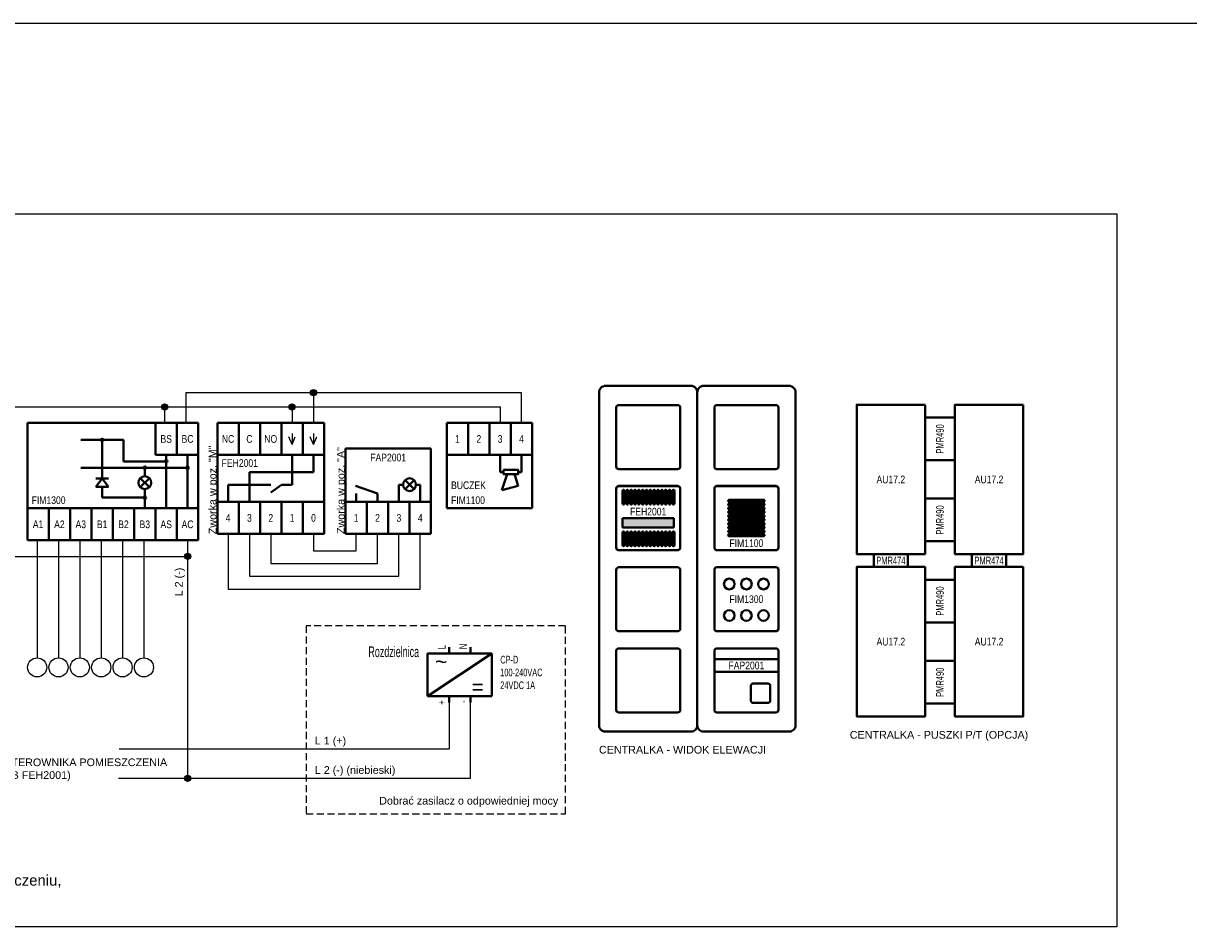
# Model space of a CAD drawing. Header units: millimetres. Extents: x 1 to 17496, y 1 to 30809.
# Tile 77 of 256: x 7252 to 8075, y 14759 to 15398. Entities that reach past the tile are written whole.
import ezdxf
from ezdxf.enums import TextEntityAlignment as Align

# ---------------------------------------------------------------- set-up
doc = ezdxf.new("R2010")
doc.units = ezdxf.units.MM
doc.linetypes.add('DASHED2', pattern=[0.375, 0.25, -0.125])
for name, color, linetype, lineweight in [('0_Przyz_centrale pielegniarskie', 1, 'Continuous', 40), ('2DE_TXTFUN', 41, 'Continuous', 18), ('2DE_TXTLNK', 171, 'Continuous', 18), ('2DE_TXTOTH', 41, 'Continuous', 18), ('2DE_TXTPFN', 151, 'Continuous', 18)]:
    doc.layers.add(name, color=color, linetype=linetype, lineweight=lineweight)
for name, color, linetype in [('2DE_TXTMARK', 41, 'Continuous'), ('2DE_TXTNUM', 11, 'Continuous'), ('2DE_TXTPIN', 131, 'Continuous'), ('CP_UCSSPEC', 7, 'Continuous'), ('PDF _Geometria', 7, 'Continuous')]:
    doc.layers.add(name, color=color, linetype=linetype)
doc.layers.get('CP_UCSSPEC').off()
doc.styles.add('CP_ATTR', font='ARIAL.TTF')
doc.styles.add('CP_DESC', font='arial.ttf')
doc.styles.add('CP_ELATT', font='ARIAL.TTF')
doc.styles.add('CP_ELATT_IT', font='ARIAL.TTF', dxfattribs={"oblique": 15})

# ---------------------------------------------------------------- blocks, each defined once
blk = doc.blocks.new('2de_abb_sig_042_pjvzco')
blk.add_lwpolyline([(8, 35), (8, 0), (-8, 0), (-8, 35)], close=True)
at = {"linetype": 'Continuous', "style": 'CP_ATTR', "flags": 9}
for tag in ['NAME', 'ARTICLE', 'MARK2', 'OTHER1', 'PRODUCT-TYPE', 'ORDER-NO', 'PRODUCER', 'VOLTAGE', 'CURRENT', 'POWER', 'CHARACTER', 'IP', 'OTHER', 'LINK', 'WEIGHT', 'NUMBER', 'GROUP', 'FUNCTION', 'EL-STATUS']:
    blk.add_attdef(tag, text='', height=0.00005, dxfattribs=at).set_placement((-8, 0), align=Align.MIDDLE_LEFT)
at = {"layer": '2DE_TXTMARK', "linetype": 'ByBlock', "style": 'CP_ATTR', "width": 0.8, "flags": 8}
blk.add_attdef('MARK1', text='', height=1.8, dxfattribs=at).set_placement((0, 17.5), align=Align.MIDDLE_CENTER)
at = {"layer": '2DE_TXTNUM', "style": 'CP_ELATT', "width": 0.8}
blk.add_attdef('TAG', text='', height=2.5, dxfattribs=at).set_placement((0, 36.5), align=Align.CENTER)
blk = doc.blocks.new('2de_abb_sig_044_58wvz88')
blk.add_lwpolyline([(7, 5), (0, 5), (0, -5), (7, -5)], close=True)
at = {"linetype": 'Continuous', "style": 'CP_ATTR', "flags": 9}
for tag in ['EL-STATUS', 'FUNCTION', 'GROUP', 'NUMBER', 'WEIGHT', 'LINK', 'OTHER', 'IP', 'CHARACTER', 'POWER', 'CURRENT', 'VOLTAGE', 'PRODUCER', 'ORDER-NO', 'PRODUCT-TYPE', 'OTHER1', 'MARK2', 'ARTICLE', 'NAME']:
    blk.add_attdef(tag, text='', height=0.00005, dxfattribs=at).set_placement((0, -5), align=Align.MIDDLE_LEFT)
at = {"layer": '2DE_TXTMARK', "linetype": 'ByBlock', "style": 'CP_ATTR', "width": 0.7, "flags": 8}
blk.add_attdef('MARK1', text='', height=1.8, rotation=90, dxfattribs=at).set_placement((3.5, 0), align=Align.MIDDLE_CENTER)
at = {"layer": '2DE_TXTNUM', "style": 'CP_ELATT', "width": 0.8}
blk.add_attdef('TAG', text='', height=2.5, dxfattribs=at).set_placement((3.5, 6), align=Align.CENTER)
blk = doc.blocks.new('2de_abb_sig_006_fzxhx6d')
at = {"flags": 128}
for points in [[(0, -6.9), (0, 6.9)], [(0.6, 7.5), (14.4, 7.5)], [(15, 6.9), (15, -6.9)], [(14.4, -7.5), (0.6, -7.5)]]:
    blk.add_lwpolyline(points, dxfattribs=at)
for points in [[(3.45, 4.27), (11.55, 4.27)], [(11.55, 3.82), (3.45, 3.82)], [(3.45, 3.37), (11.55, 3.37)], [(11.55, 2.92), (3.45, 2.92)], [(3.45, 2.47), (11.55, 2.47)], [(11.55, 2.02), (3.45, 2.02)], [(3.45, 1.57), (11.55, 1.57)], [(11.55, 1.12), (3.45, 1.12)], [(3.45, 0.67), (11.55, 0.67)], [(11.55, 0.22), (3.45, 0.22)], [(3.45, -0.22), (11.55, -0.22)], [(11.55, -0.67), (3.45, -0.67)], [(3.45, -1.12), (11.55, -1.12)], [(11.55, -1.57), (3.45, -1.57)], [(3.45, -2.02), (11.55, -2.02)], [(11.55, -2.47), (3.45, -2.47)], [(3.45, -2.92), (11.55, -2.92)], [(11.55, -3.37), (3.45, -3.37)], [(3.45, -3.82), (11.55, -3.82)], [(11.55, -4.27), (3.45, -4.27)]]:
    blk.add_lwpolyline(points)
for centre, radius, start, end in [((0.6, 6.9), 0.6, 90, 180), ((14.4, 6.9), 0.6, 0, 90), ((3.45, 4.05), 0.225, 90, 270), ((3.45, 3.15), 0.225, 90, 270), ((11.55, 4.05), 0.225, 270, 90), ((11.55, 3.15), 0.225, 270, 90), ((3.45, 2.25), 0.225, 90, 270), ((3.45, 1.35), 0.225, 90, 270), ((3.45, 0.45), 0.225, 90, 270), ((11.55, 2.25), 0.225, 270, 90), ((11.55, 1.35), 0.225, 270, 90), ((11.55, 0.45), 0.225, 270, 90), ((3.45, -0.45), 0.225, 90, 270), ((3.45, -1.35), 0.225, 90, 270), ((3.45, -2.25), 0.225, 90, 270), ((11.55, -0.45), 0.225, 270, 90), ((11.55, -1.35), 0.225, 270, 90), ((11.55, -2.25), 0.225, 270, 90), ((3.45, -3.15), 0.225, 90, 270), ((3.45, -4.05), 0.225, 90, 270), ((11.55, -3.15), 0.225, 270, 90), ((11.55, -4.05), 0.225, 270, 90), ((0.6, -6.9), 0.6, 180, 270), ((14.4, -6.9), 0.6, 270, 0)]:
    blk.add_arc(centre, radius, start, end)
at = {"linetype": 'Continuous', "style": 'CP_ATTR', "flags": 9}
for tag in ['NAME', 'ARTICLE', 'MARK2', 'OTHER1', 'PRODUCT-TYPE', 'ORDER-NO', 'PRODUCER', 'VOLTAGE', 'CURRENT', 'POWER', 'CHARACTER', 'IP', 'OTHER', 'LINK', 'WEIGHT', 'NUMBER', 'GROUP', 'FUNCTION', 'EL-STATUS']:
    blk.add_attdef(tag, text='', height=0.00005, dxfattribs=at).set_placement((0, -6.9), align=Align.MIDDLE_LEFT)
at = {"layer": '2DE_TXTMARK', "linetype": 'ByBlock', "style": 'CP_ATTR', "width": 0.8, "flags": 8}
blk.add_attdef('MARK1', text='', height=1.8, dxfattribs=at).set_placement((7.5, -5.89), align=Align.MIDDLE_CENTER)
at = {"layer": '2DE_TXTNUM', "style": 'CP_ELATT', "width": 0.8}
blk.add_attdef('TAG', text='', height=2.5, dxfattribs=at).set_placement((7.5, 9), align=Align.CENTER)
blk = doc.blocks.new('2de_abb_sig_048_1agh03')
blk.add_lwpolyline([(0, 78), (0, 0, 0.414214), (1.5, -1.5), (21.5, -1.5, 0.414214), (23, 0), (23, 78, 0.414214), (21.5, 79.5), (1.5, 79.5, 0.414214)], format="xyb", close=True)
at = {"flags": 128}
for points in [[(4, 60.6), (4, 74.4)], [(4.6, 75), (18.4, 75)], [(19, 74.4), (19, 60.6)], [(18.4, 60), (4.6, 60)], [(4, 41.6), (4, 55.4)], [(4.6, 56), (18.4, 56)], [(19, 55.4), (19, 41.6)], [(18.4, 41), (4.6, 41)], [(4, 22.6), (4, 36.4)], [(4.6, 37), (18.4, 37)], [(19, 36.4), (19, 22.6)], [(18.4, 22), (4.6, 22)], [(4, 3.6), (4, 17.4)], [(4.6, 18), (18.4, 18)], [(19, 17.4), (19, 3.6)], [(18.4, 3), (4.6, 3)]]:
    blk.add_lwpolyline(points, dxfattribs=at)
for centre, start, end in [((4.6, 74.4), 90, 180), ((18.4, 74.4), 0, 90), ((4.6, 60.6), 180, 270), ((18.4, 60.6), 270, 0), ((4.6, 55.4), 90, 180), ((18.4, 55.4), 0, 90), ((4.6, 41.6), 180, 270), ((18.4, 41.6), 270, 0), ((4.6, 36.4), 90, 180), ((18.4, 36.4), 0, 90), ((4.6, 22.6), 180, 270), ((18.4, 22.6), 270, 0), ((4.6, 17.4), 90, 180), ((18.4, 17.4), 0, 90), ((4.6, 3.6), 180, 270), ((18.4, 3.6), 270, 0)]:
    blk.add_arc(centre, 0.6, start, end)
at = {"linetype": 'Continuous', "style": 'CP_ATTR', "flags": 9}
for tag in ['NAME', 'ARTICLE', 'MARK2', 'OTHER1', 'PRODUCT-TYPE', 'ORDER-NO', 'PRODUCER', 'VOLTAGE', 'CURRENT', 'POWER', 'CHARACTER', 'IP', 'OTHER', 'LINK', 'WEIGHT', 'NUMBER', 'GROUP', 'FUNCTION', 'EL-STATUS']:
    blk.add_attdef(tag, text='', height=0.00005, dxfattribs=at).set_placement((0, 0), align=Align.MIDDLE_LEFT)
at = {"layer": '2DE_TXTMARK', "linetype": 'ByBlock', "style": 'CP_ATTR', "width": 0.8, "flags": 8}
blk.add_attdef('MARK1', text='', height=1.8, dxfattribs=at).set_placement((11.5, 85), align=Align.CENTER)
at = {"layer": '2DE_TXTNUM', "style": 'CP_ELATT', "width": 0.8}
blk.add_attdef('TAG', text='', height=2.5, dxfattribs=at).set_placement((11.5, 81), align=Align.CENTER)
blk = doc.blocks.new('Lde_abb_sig_043_57g7wh1')
blk.add_lwpolyline([(-4, 3), (-4, 0), (4, 0), (4, 3)], close=True)
at = {"linetype": 'Continuous', "style": 'CP_ATTR', "flags": 9}
for tag in ['NAME', 'EL-STATUS', 'FUNCTION', 'GROUP', 'NUMBER', 'WEIGHT', 'LINK', 'OTHER', 'IP', 'CHARACTER', 'POWER', 'CURRENT', 'VOLTAGE', 'PRODUCER', 'ORDER-NO', 'PRODUCT-TYPE', 'OTHER1', 'MARK2', 'ARTICLE']:
    blk.add_attdef(tag, text='', height=0.00005, dxfattribs=at).set_placement((-4, 0), align=Align.MIDDLE_LEFT)
at = {"layer": '2DE_TXTMARK', "linetype": 'ByBlock', "style": 'CP_ATTR', "width": 0.7, "flags": 8}
blk.add_attdef('MARK1', text='', height=1.8, dxfattribs=at).set_placement((0, 1.5), align=Align.MIDDLE_CENTER)
at = {"layer": '2DE_TXTNUM', "style": 'CP_ELATT', "width": 0.8}
blk.add_attdef('TAG', text='', height=2.5, dxfattribs=at).set_placement((0, 4.5), align=Align.CENTER)
blk = doc.blocks.new('2de_abb_sig_010_fzx1zps')
for p, q in [((15, 5), (0, 5)), ((15, 2), (0, 2)), ((8.57, -1.2), (8.57, -4.8)), ((12.63, -0.75), (9.01, -0.75)), ((13.07, -4.8), (13.07, -1.2)), ((9.02, -5.25), (12.62, -5.25)), ((13.07, -4.35), (13.07, -4.35))]:
    blk.add_line(p, q)
at = {"flags": 128}
for points in [[(0, -6.9), (0, 6.9)], [(0.6, 7.5), (14.4, 7.5)], [(15, 6.9), (15, -6.9)], [(14.4, -7.5), (0.6, -7.5)]]:
    blk.add_lwpolyline(points, dxfattribs=at)
for centre, radius, start, end in [((0.6, 6.9), 0.6, 90, 180), ((14.4, 6.9), 0.6, 0, 90), ((9.02, -1.2), 0.45, 88.7598, 180), ((12.62, -1.2), 0.45, 0, 91.2402), ((9.02, -4.8), 0.45, 180, 270), ((12.62, -4.8), 0.45, 270, 0), ((0.6, -6.9), 0.6, 180, 270), ((14.4, -6.9), 0.6, 270, 0)]:
    blk.add_arc(centre, radius, start, end)
at = {"linetype": 'Continuous', "style": 'CP_ATTR', "flags": 9}
for tag in ['NAME', 'ARTICLE', 'MARK2', 'OTHER1', 'PRODUCT-TYPE', 'ORDER-NO', 'PRODUCER', 'VOLTAGE', 'CURRENT', 'POWER', 'CHARACTER', 'IP', 'OTHER', 'LINK', 'WEIGHT', 'NUMBER', 'GROUP', 'FUNCTION', 'EL-STATUS']:
    blk.add_attdef(tag, text='', height=0.00005, dxfattribs=at).set_placement((0, -6.9), align=Align.MIDDLE_LEFT)
at = {"layer": '2DE_TXTMARK', "linetype": 'ByBlock', "style": 'CP_ATTR', "width": 0.8, "flags": 8}
blk.add_attdef('MARK1', text='', height=1.8, dxfattribs=at).set_placement((7.5, 3.5), align=Align.MIDDLE_CENTER)
at = {"layer": '2DE_TXTNUM', "style": 'CP_ELATT', "width": 0.8}
blk.add_attdef('TAG', text='', height=2.5, dxfattribs=at).set_placement((7.5, 9), align=Align.CENTER)
blk = doc.blocks.new('cpelh_sig_SH0011A')
for p, q in [((-10, 10), (-10, -10)), ((-10, 10), (10, 10)), ((10, -10), (10, 10)), ((-2.5, -0.5), (-7.69, 1.3)), ((3.5, 1.52), (2.5, 1.52)), ((6.06, 0.46), (3.94, 2.58)), ((3.94, 0.46), (6.06, 2.58)), ((6.5, 1.52), (7.5, 1.52)), ((-10, -2.5), (-5, -2.5)), ((-7.5, -2.5), (-7.5, -0.5)), ((-5, -2.5), (0, -2.5)), ((-5, -10), (-5, -2.5)), ((-2.5, -2.5), (-2.5, -0.5)), ((0, -2.5), (5, -2.5)), ((0, -10), (0, -2.5)), ((5, -2.5), (10, -2.5)), ((5, -10), (5, -2.5)), ((-10, -10), (-5, -10)), ((-5, -10), (0, -10)), ((0, -10), (5, -10)), ((5, -10), (10, -10))]:
    blk.add_line(p, q)
for points in [[(2.5, -2.5), (2.5, 1.5)], [(7.5, -2.5), (7.5, 1.5)]]:
    blk.add_lwpolyline(points)
blk.add_circle((5, 1.52), 1.5)
at = {"linetype": 'Continuous', "style": 'CP_ATTR', "flags": 9}
for tag in ['NAME', 'ARTICLE', 'MARK2', 'OTHER1', 'PRODUCT-TYPE', 'ORDER-NO', 'PRODUCER', 'VOLTAGE', 'CURRENT', 'POWER', 'CHARACTER', 'IP', 'OTHER', 'LINK', 'WEIGHT', 'NUMBER', 'GROUP', 'FUNCTION', 'EL-STATUS']:
    blk.add_attdef(tag, text='', height=0.00005, dxfattribs=at).set_placement((-9.97, -10.02), align=Align.MIDDLE_LEFT)
at = {"layer": '2DE_TXTMARK', "linetype": 'ByBlock', "style": 'CP_ELATT', "width": 0.8, "flags": 8}
blk.add_attdef('MARK1', text='', height=1.8, dxfattribs=at).set_placement((0, 7), align=Align.CENTER)
at = {"layer": '2DE_TXTNUM', "linetype": 'ByBlock', "style": 'CP_ELATT', "width": 0.8, "flags": 8}
blk.add_attdef('TAG', text='', height=2.5, dxfattribs=at).set_placement((-12, 7.64), align=Align.RIGHT)
at = {"layer": '2DE_TXTPIN', "linetype": 'ByBlock', "style": 'CP_ELATT', "width": 0.8}
for s, p in [('1', (-7.5, -6.25)), ('2', (-2.5, -6.25)), ('3', (2.5, -6.25)), ('4', (7.5, -6.25))]:
    blk.add_text(s, height=1.8, dxfattribs=at).set_placement(p, align=Align.MIDDLE_CENTER)
blk = doc.blocks.new('cpel_sig_SH0005A')
for p, q in [((-12.5, 13), (-12.5, -13)), ((-7.5, 13), (-12.5, 13)), ((-7.5, 5.5), (-7.5, 13)), ((-2.5, 13), (-7.5, 13)), ((-2.5, 5.5), (-2.5, 13)), ((2.5, 13), (-2.5, 13)), ((2.5, 5.5), (2.5, 13)), ((7.5, 13), (2.5, 13)), ((7.5, 5.5), (7.5, 13)), ((12.5, 13), (7.5, 13)), ((12.5, -13), (12.5, 13)), ((-12.5, 5.5), (-7.5, 5.5)), ((-7.5, 5.5), (-2.5, 5.5)), ((-2.5, 5.5), (2.5, 5.5)), ((2.5, 5.5), (7.5, 5.5)), ((7.5, 5.5), (12.5, 5.5)), ((10, 5.5), (10, 1.5)), ((10, 1.5), (-5, 1.5)), ((-5, -5.5), (-5, 1.5)), ((-10, -5.5), (-10, -1.5)), ((0, -1.5), (-10, -1.5)), ((5, -1.5), (2.54, -1.5)), ((-7.5, -5.5), (-12.5, -5.5)), ((-7.5, -13), (-7.5, -5.5)), ((-2.5, -5.5), (-7.5, -5.5)), ((-2.5, -13), (-2.5, -5.5)), ((2.5, -5.5), (-2.5, -5.5)), ((2.5, -13), (2.5, -5.5)), ((7.5, -5.5), (2.5, -5.5)), ((7.5, -13), (7.5, -5.5)), ((12.5, -5.5), (7.5, -5.5)), ((-7.5, -13), (-12.5, -13)), ((-2.5, -13), (-7.5, -13)), ((2.5, -13), (-2.5, -13)), ((7.5, -13), (2.5, -13)), ((12.5, -13), (7.5, -13))]:
    blk.add_line(p, q)
for points in [[(5, -1.5), (5, 5.5)], [(2.54, -1.5), (0, -3.27)]]:
    blk.add_lwpolyline(points)
at = {"layer": '2DE_TXTPIN', "linetype": 'ByBlock'}
for p, q in [((5, 7.98), (4.25, 9.76)), ((5, 10.52), (5, 7.98)), ((5, 7.98), (5.75, 9.76)), ((10, 7.98), (9.25, 9.76)), ((10, 10.52), (10, 7.98)), ((10, 7.98), (10.75, 9.76))]:
    blk.add_line(p, q, dxfattribs=at)
at = {"linetype": 'Continuous', "style": 'CP_ATTR', "flags": 9}
for tag in ['NAME', 'ARTICLE', 'MARK2', 'OTHER1', 'PRODUCT-TYPE', 'ORDER-NO', 'PRODUCER', 'VOLTAGE', 'CURRENT', 'POWER', 'CHARACTER', 'IP', 'OTHER', 'LINK', 'WEIGHT', 'NUMBER', 'GROUP', 'FUNCTION', 'EL-STATUS']:
    blk.add_attdef(tag, text='', height=0.00005, dxfattribs=at).set_placement((-12.47, -13.02), align=Align.MIDDLE_LEFT)
at = {"layer": '2DE_TXTMARK', "linetype": 'ByBlock', "style": 'CP_ELATT', "width": 0.8, "flags": 8}
blk.add_attdef('MARK1', text='', height=1.8, dxfattribs=at).set_placement((-11.5, 4.5), align=Align.TOP_LEFT)
at = {"layer": '2DE_TXTNUM', "linetype": 'ByBlock', "style": 'CP_ELATT', "width": 0.8, "flags": 8}
blk.add_attdef('TAG', text='', height=2.5, dxfattribs=at).set_placement((-14.5, 10.64), align=Align.RIGHT)
at = {"layer": '2DE_TXTPIN', "linetype": 'ByBlock', "style": 'CP_ELATT', "width": 0.8}
for s, p in [('NC', (-10, 9.25)), ('C', (-5, 9.25)), ('NO', (0, 9.25)), ('4', (-10, -9.25)), ('3', (-5, -9.25)), ('2', (0, -9.25)), ('1', (5, -9.25)), ('0', (10, -9.25))]:
    blk.add_text(s, height=1.8, dxfattribs=at).set_placement(p, align=Align.MIDDLE_CENTER)
blk = doc.blocks.new('cpel_sig_SH0009A')
for points in [[(-2.2, 9.75, 1), (-2.8, 9.75, 1)], [(7.8, 3.25, 1), (7.2, 3.25, 1)], [(12.8, 4.75, 1), (12.2, 4.75, 1)], [(17.8, 3.25, 1), (17.2, 3.25, 1)], [(7.8, -3.75, 1), (7.2, -3.75, 1)]]:
    blk.add_hatch(color=256).paths.add_polyline_path(points)
for p, q in [((-20, 13.75), (-20, -13.75)), ((10, 13.75), (-20, 13.75)), ((10, 6.25), (10, 13.75)), ((15, 13.75), (10, 13.75)), ((15, 6.25), (15, 13.75)), ((20, 13.75), (15, 13.75)), ((20, -13.75), (20, 13.75)), ((2.5, 9.75), (-7.5, 9.75)), ((-2.5, 0.75), (-2.5, 9.75)), ((2.5, 4.75), (2.5, 9.75)), ((15, 6.25), (10, 6.25)), ((12.5, 6.25), (12.5, -6.25)), ((20, 6.25), (15, 6.25)), ((17.5, 6.25), (17.5, -6.25)), ((17.5, 3.25), (-7.5, 3.25)), ((12.5, 4.75), (2.5, 4.75)), ((7.5, 1.25), (7.5, 3.25)), ((-2.5, 0.75), (-4, -1.25)), ((-4, 0.75), (-1, 0.75)), ((-2.5, 0.75), (-1, -1.25)), ((8.56, 0.81), (6.44, -1.31)), ((8.56, -1.31), (6.44, 0.81)), ((-4, -1.25), (-1, -1.25)), ((-2.5, -3.75), (-2.5, -1.25)), ((7.5, -6.25), (7.5, -1.75)), ((7.5, -3.75), (-2.5, -3.75)), ((-15, -6.25), (-20, -6.25)), ((-15, -13.75), (-15, -6.25)), ((-10, -6.25), (-15, -6.25)), ((-10, -13.75), (-10, -6.25)), ((-5, -6.25), (-10, -6.25)), ((-5, -13.75), (-5, -6.25)), ((0, -6.25), (-5, -6.25)), ((0, -13.75), (0, -6.25)), ((5, -6.25), (0, -6.25)), ((5, -13.75), (5, -6.25)), ((10, -6.25), (5, -6.25)), ((10, -13.75), (10, -6.25)), ((15, -6.25), (10, -6.25)), ((15, -13.75), (15, -6.25)), ((20, -6.25), (15, -6.25)), ((-15, -13.75), (-20, -13.75)), ((-10, -13.75), (-15, -13.75)), ((-5, -13.75), (-10, -13.75)), ((0, -13.75), (-5, -13.75)), ((5, -13.75), (0, -13.75)), ((10, -13.75), (5, -13.75)), ((15, -13.75), (10, -13.75)), ((20, -13.75), (15, -13.75))]:
    blk.add_line(p, q)
for centre, radius in [((-2.5, 9.75), 0.3), ((7.5, 3.25), 0.3), ((12.5, 4.75), 0.3), ((17.5, 3.25), 0.3), ((7.5, -0.25), 1.5), ((7.5, -3.75), 0.3)]:
    blk.add_circle(centre, radius)
at = {"linetype": 'Continuous', "style": 'CP_ATTR', "flags": 9}
for tag in ['OTHER1', 'MARK2', 'NAME', 'NUMBER', 'GROUP', 'ARTICLE', 'PRODUCT-TYPE', 'ORDER-NO', 'PRODUCER', 'VOLTAGE', 'POWER', 'CHARACTER', 'OTHER', 'LINK', 'CURRENT', 'IP', 'WEIGHT', 'FUNCTION', 'EL-STATUS']:
    blk.add_attdef(tag, text='', height=0.00005, dxfattribs=at).set_placement((-19.48, -13.23), align=Align.MIDDLE_LEFT)
at = {"layer": '2DE_TXTMARK', "linetype": 'ByBlock', "style": 'CP_ELATT', "width": 0.8, "flags": 8}
blk.add_attdef('MARK1', (-19, -5.25), '', height=1.8, dxfattribs=at)
at = {"layer": '2DE_TXTNUM', "linetype": 'ByBlock', "style": 'CP_ELATT', "width": 0.8, "flags": 8}
blk.add_attdef('TAG', text='', height=2.5, dxfattribs=at).set_placement((-22, 11.39), align=Align.RIGHT)
at = {"layer": '2DE_TXTPIN', "linetype": 'ByBlock', "style": 'CP_ELATT', "width": 0.8}
for s, p in [('BS', (12.5, 10)), ('BC', (17.5, 10)), ('A1', (-17.5, -10)), ('A2', (-12.5, -10)), ('A3', (-7.5, -10)), ('B1', (-2.5, -10)), ('B2', (2.5, -10)), ('B3', (7.5, -10)), ('AS', (12.5, -10)), ('AC', (17.5, -10))]:
    blk.add_text(s, height=1.8, dxfattribs=at).set_placement(p, align=Align.MIDDLE_CENTER)
blk = doc.blocks.new('cpel_sig_SH0008A')
for p, q in [((-10, 10), (-10, -10)), ((-5, 10), (-10, 10)), ((-5, 10), (-5, 2.5)), ((0, 10), (-5, 10)), ((0, 10), (0, 2.5)), ((5, 10), (0, 10)), ((5, 10), (5, 2.5)), ((10, 10), (5, 10)), ((10, -10), (10, 10)), ((-5, 2.5), (-10, 2.5)), ((0, 2.5), (-5, 2.5)), ((5, 2.5), (0, 2.5)), ((10, 2.5), (5, 2.5)), ((3.25, -1.5), (2.5, -1.5)), ((4.14, -2.03), (2.86, -5.75)), ((6.72, -4.76), (5.9, -2.03)), ((6.75, -1.5), (7.5, -1.5)), ((2.86, -5.75), (6.72, -4.76)), ((-10, -10), (10, -10))]:
    blk.add_line(p, q)
for points in [[(2.5, 2.5), (2.5, -1.5)], [(7.5, 2.5), (7.5, -1.5)]]:
    blk.add_lwpolyline(points)
blk.add_lwpolyline([(3.25, -1), (3.25, -2), (6.75, -2), (6.75, -1)], close=True)
at = {"linetype": 'Continuous', "style": 'CP_ATTR', "flags": 9}
for tag in ['EL-STATUS', 'FUNCTION', 'GROUP', 'NUMBER', 'WEIGHT', 'LINK', 'OTHER', 'IP', 'CHARACTER', 'POWER', 'CURRENT', 'VOLTAGE', 'PRODUCER', 'ORDER-NO', 'PRODUCT-TYPE', 'OTHER1', 'MARK2', 'ARTICLE', 'NAME']:
    blk.add_attdef(tag, text='', height=0.00005, dxfattribs=at).set_placement((-9.97, -10.02), align=Align.MIDDLE_LEFT)
at = {"layer": '2DE_TXTMARK', "linetype": 'ByBlock', "style": 'CP_ELATT', "width": 0.8}
blk.add_text('BUCZEK', height=1.8, dxfattribs=at).set_placement((-9, -5.5))
at = {"layer": '2DE_TXTMARK', "linetype": 'ByBlock', "style": 'CP_ELATT', "width": 0.8, "flags": 8}
blk.add_attdef('MARK1', (-9, -9), '', height=1.8, dxfattribs=at)
at = {"layer": '2DE_TXTNUM', "linetype": 'ByBlock', "style": 'CP_ELATT', "width": 0.8, "flags": 8}
blk.add_attdef('TAG', text='', height=2.5, dxfattribs=at).set_placement((-12, 7.64), align=Align.RIGHT)
at = {"layer": '2DE_TXTPIN', "linetype": 'ByBlock', "style": 'CP_ELATT', "width": 0.8}
for s, p in [('1', (-7.5, 6.25)), ('2', (-2.5, 6.25)), ('3', (2.5, 6.25)), ('4', (7.5, 6.25))]:
    blk.add_text(s, height=1.8, dxfattribs=at).set_placement(p, align=Align.MIDDLE_CENTER)
blk = doc.blocks.new('2de_abb_sig_003_fzx6u4z')
blk.add_hatch(color=10).paths.add_polyline_path([(1.5, -2.25), (13.5, -2.25), (13.5, 0), (1.5, 0)])
at = {"color": 10}
for p, q in [((1.5, 0), (13.5, 0)), ((1.5, 0), (1.5, -2.25)), ((13.5, 0), (13.5, -2.25)), ((1.5, -2.25), (13.5, -2.25))]:
    blk.add_line(p, q, dxfattribs=at)
at = {"flags": 128}
for points in [[(0, -6.9), (0, 6.9)], [(0.6, 7.5), (14.4, 7.5)], [(15, 6.9), (15, -6.9)], [(14.4, -7.5), (0.6, -7.5)]]:
    blk.add_lwpolyline(points, dxfattribs=at)
for points in [[(1.5, 3.38), (1.5, 6.38)], [(1.95, 6.38), (1.95, 3.38)], [(2.4, 3.38), (2.4, 6.38)], [(2.85, 6.38), (2.85, 3.38)], [(3.3, 3.38), (3.3, 6.38)], [(3.75, 6.38), (3.75, 3.38)], [(4.2, 3.38), (4.2, 6.38)], [(4.65, 6.38), (4.65, 3.38)], [(5.1, 3.38), (5.1, 6.38)], [(5.55, 6.38), (5.55, 3.38)], [(6, 3.38), (6, 6.38)], [(6.45, 6.38), (6.45, 3.38)], [(6.9, 3.38), (6.9, 6.38)], [(7.35, 6.38), (7.35, 3.38)], [(7.8, 3.38), (7.8, 6.38)], [(8.25, 6.38), (8.25, 3.38)], [(8.7, 3.38), (8.7, 6.38)], [(9.15, 6.38), (9.15, 3.38)], [(9.6, 3.38), (9.6, 6.38)], [(10.05, 6.38), (10.05, 3.38)], [(10.5, 3.38), (10.5, 6.38)], [(10.95, 6.38), (10.95, 3.38)], [(11.4, 3.38), (11.4, 6.38)], [(11.85, 6.38), (11.85, 3.38)], [(12.3, 3.38), (12.3, 6.38)], [(12.75, 6.38), (12.75, 3.38)], [(13.2, 3.38), (13.2, 6.38)], [(13.65, 6.38), (13.65, 3.38)], [(1.5, -6.38), (1.5, -3.38)], [(1.95, -3.38), (1.95, -6.38)], [(2.4, -6.38), (2.4, -3.38)], [(2.85, -3.38), (2.85, -6.38)], [(3.3, -6.38), (3.3, -3.38)], [(3.75, -3.38), (3.75, -6.38)], [(4.2, -6.38), (4.2, -3.38)], [(4.65, -3.38), (4.65, -6.38)], [(5.1, -6.38), (5.1, -3.38)], [(5.55, -3.38), (5.55, -6.38)], [(6, -6.38), (6, -3.38)], [(6.45, -3.38), (6.45, -6.38)], [(6.9, -6.38), (6.9, -3.38)], [(7.35, -3.38), (7.35, -6.38)], [(7.8, -6.38), (7.8, -3.38)], [(8.25, -3.38), (8.25, -6.38)], [(8.7, -6.38), (8.7, -3.38)], [(9.15, -3.38), (9.15, -6.38)], [(9.6, -6.38), (9.6, -3.38)], [(10.05, -3.38), (10.05, -6.38)], [(10.5, -6.38), (10.5, -3.38)], [(10.95, -3.38), (10.95, -6.38)], [(11.4, -6.38), (11.4, -3.38)], [(11.85, -3.38), (11.85, -6.38)], [(12.3, -6.38), (12.3, -3.38)], [(12.75, -3.38), (12.75, -6.38)], [(13.2, -6.38), (13.2, -3.38)], [(13.65, -3.38), (13.65, -6.38)]]:
    blk.add_lwpolyline(points)
for centre, radius, start, end in [((0.6, 6.9), 0.6, 90, 180), ((1.73, 6.38), 0.225, 0, 180), ((2.63, 6.38), 0.225, 0, 180), ((3.53, 6.38), 0.225, 0, 180), ((4.43, 6.38), 0.225, 0, 180), ((5.33, 6.38), 0.225, 0, 180), ((6.23, 6.38), 0.225, 0, 180), ((7.13, 6.38), 0.225, 0, 180), ((8.03, 6.38), 0.225, 0, 180), ((8.93, 6.38), 0.225, 0, 180), ((9.83, 6.38), 0.225, 0, 180), ((10.73, 6.38), 0.225, 0, 180), ((11.63, 6.38), 0.225, 0, 180), ((12.53, 6.38), 0.225, 0, 180), ((13.43, 6.38), 0.225, 0, 180), ((14.4, 6.9), 0.6, 0, 90), ((1.73, 3.38), 0.225, 180, 0), ((2.63, 3.38), 0.225, 180, 0), ((3.53, 3.38), 0.225, 180, 0), ((4.43, 3.38), 0.225, 180, 0), ((5.33, 3.38), 0.225, 180, 0), ((6.23, 3.38), 0.225, 180, 0), ((7.13, 3.38), 0.225, 180, 0), ((8.03, 3.38), 0.225, 180, 0), ((8.93, 3.38), 0.225, 180, 0), ((9.83, 3.38), 0.225, 180, 0), ((10.73, 3.38), 0.225, 180, 0), ((11.63, 3.38), 0.225, 180, 0), ((12.53, 3.38), 0.225, 180, 0), ((13.43, 3.38), 0.225, 180, 0), ((1.73, -3.38), 0.225, 0, 180), ((2.63, -3.38), 0.225, 0, 180), ((3.53, -3.38), 0.225, 0, 180), ((4.43, -3.38), 0.225, 0, 180), ((5.33, -3.38), 0.225, 0, 180), ((6.23, -3.38), 0.225, 0, 180), ((7.13, -3.38), 0.225, 0, 180), ((8.03, -3.38), 0.225, 0, 180), ((8.93, -3.38), 0.225, 0, 180), ((9.83, -3.38), 0.225, 0, 180), ((10.73, -3.38), 0.225, 0, 180), ((11.63, -3.38), 0.225, 0, 180), ((12.53, -3.38), 0.225, 0, 180), ((13.43, -3.38), 0.225, 0, 180), ((0.6, -6.9), 0.6, 180, 270), ((1.73, -6.38), 0.225, 180, 0), ((2.63, -6.38), 0.225, 180, 0), ((3.53, -6.38), 0.225, 180, 0), ((4.43, -6.38), 0.225, 180, 0), ((5.33, -6.38), 0.225, 180, 0), ((6.23, -6.38), 0.225, 180, 0), ((7.13, -6.38), 0.225, 180, 0), ((8.03, -6.38), 0.225, 180, 0), ((8.93, -6.38), 0.225, 180, 0), ((9.83, -6.38), 0.225, 180, 0), ((10.73, -6.38), 0.225, 180, 0), ((11.63, -6.38), 0.225, 180, 0), ((12.53, -6.38), 0.225, 180, 0), ((13.43, -6.38), 0.225, 180, 0), ((14.4, -6.9), 0.6, 270, 0)]:
    blk.add_arc(centre, radius, start, end)
at = {"linetype": 'Continuous', "style": 'CP_ATTR', "flags": 9}
for tag in ['EL-STATUS', 'FUNCTION', 'GROUP', 'NUMBER', 'WEIGHT', 'LINK', 'OTHER', 'IP', 'CHARACTER', 'POWER', 'CURRENT', 'VOLTAGE', 'PRODUCER', 'ORDER-NO', 'PRODUCT-TYPE', 'OTHER1', 'MARK2', 'ARTICLE', 'NAME']:
    blk.add_attdef(tag, text='', height=0.00005, dxfattribs=at).set_placement((0, -6.9), align=Align.MIDDLE_LEFT)
at = {"layer": '2DE_TXTMARK', "linetype": 'ByBlock', "style": 'CP_ATTR', "width": 0.8, "flags": 8}
blk.add_attdef('MARK1', text='', height=1.8, dxfattribs=at).set_placement((7.5, 1.5), align=Align.MIDDLE_CENTER)
at = {"layer": '2DE_TXTNUM', "style": 'CP_ELATT', "width": 0.8}
blk.add_attdef('TAG', text='', height=2.5, dxfattribs=at).set_placement((7.5, 9), align=Align.CENTER)
blk = doc.blocks.new('2de_abb_sig_009_fzxdpzh')
at = {"flags": 128}
for points in [[(0, -6.9), (0, 6.9)], [(0.6, 7.5), (14.4, 7.5)], [(15, 6.9), (15, -6.9)], [(14.4, -7.5), (0.6, -7.5)]]:
    blk.add_lwpolyline(points, dxfattribs=at)
for centre in [(3.5, 3.55), (7.5, 3.55), (11.5, 3.55), (3.5, -3.84), (7.5, -3.84), (11.5, -3.84)]:
    blk.add_circle(centre, 1.25)
for centre, start, end in [((0.6, 6.9), 90, 180), ((14.4, 6.9), 0, 90), ((0.6, -6.9), 180, 270), ((14.4, -6.9), 270, 0)]:
    blk.add_arc(centre, 0.6, start, end)
at = {"linetype": 'Continuous', "style": 'CP_ATTR', "flags": 9}
for tag in ['EL-STATUS', 'FUNCTION', 'GROUP', 'NUMBER', 'WEIGHT', 'LINK', 'OTHER', 'IP', 'CHARACTER', 'POWER', 'CURRENT', 'VOLTAGE', 'PRODUCER', 'ORDER-NO', 'PRODUCT-TYPE', 'OTHER1', 'MARK2', 'ARTICLE', 'NAME']:
    blk.add_attdef(tag, text='', height=0.00005, dxfattribs=at).set_placement((0, -6.9), align=Align.MIDDLE_LEFT)
at = {"layer": '2DE_TXTMARK', "linetype": 'ByBlock', "style": 'CP_ATTR', "width": 0.8, "flags": 8}
blk.add_attdef('MARK1', text='', height=1.8, dxfattribs=at).set_placement((7.5, 0), align=Align.MIDDLE_CENTER)
at = {"layer": '2DE_TXTNUM', "style": 'CP_ELATT', "width": 0.8}
blk.add_attdef('TAG', text='', height=2.5, dxfattribs=at).set_placement((7.5, 9), align=Align.CENTER)
blk = doc.blocks.new('cp_ucs2d')
at = {"layer": 'Defpoints'}
blk.add_line((0, 0), (0, 0), dxfattribs=at)
blk.add_point((0, 0), dxfattribs=at)
blk = doc.blocks.new('cpelv_abb_WN129A')
for p, q in [((0, -1.5), (0, 0)), ((5, -1.5), (5, 0)), ((-5, -11.5), (10, -1.5)), ((-5, -1.5), (-5, -11.5)), ((-5, -1.5), (10, -1.5)), ((10, -1.5), (10, -11.5)), ((-5, -11.5), (10, -11.5)), ((0, -13), (0, -11.5)), ((5, -13), (5, -11.5))]:
    blk.add_line(p, q)
at = {"layer": 'CP_UCSSPEC', "xscale": 0.1, "yscale": 0.1, "zscale": 0.1}
for p, rotation in [((0, 0), 90), ((5, 0), 90), ((0, -13), 270), ((5, -13), 270)]:
    blk.add_blockref('cp_ucs2d', p, dxfattribs=dict(at, rotation=rotation))
for s, style, p in [('~', 'CP_ATTR', (-1.81, -3.4)), ('=', 'CP_ELATT', (6.71, -9.32))]:
    blk.add_text(s, height=3.5, dxfattribs=dict(style=style)).set_placement(p, align=Align.MIDDLE_CENTER)
at = {"linetype": 'ByBlock', "style": 'CP_ATTR', "flags": 9}
for tag in ['NAME', 'ARTICLE', 'PRODUCT-TYPE', 'ORDER-NO', 'CHARACTER', 'CURRENT', 'VOLTAGE', 'POWER', 'POWER_LOSSES', 'NUMBER_OF_POLES', 'IP', 'OTHER', 'NUMBER', 'GROUP', 'PRODUCER']:
    blk.add_attdef(tag, text='', height=0.00005, dxfattribs=at).set_placement((1.11, -7.74), align=Align.MIDDLE_LEFT)
at = {"layer": '2DE_TXTFUN', "linetype": 'ByBlock', "style": 'CP_ELATT', "width": 0.6, "flags": 8}
blk.add_attdef('FUNCTION', (12, -12.86), '', height=1.8, dxfattribs=at)
at = {"layer": '2DE_TXTLNK', "linetype": 'ByBlock', "style": 'CP_ELATT_IT', "oblique": 15, "width": 0.6, "flags": 8}
blk.add_attdef('LINK', text='', height=2.5, dxfattribs=at).set_placement((-7, -11.36), align=Align.RIGHT)
at = {"layer": '2DE_TXTMARK', "linetype": 'ByBlock', "style": 'CP_ELATT', "width": 0.6, "flags": 8}
for tag, p in [('MARK1', (12, -3.86)), ('MARK2', (12, -6.86)), ('MARK3', (12, -9.86))]:
    blk.add_attdef(tag, p, '', height=1.8, dxfattribs=at)
at = {"layer": '2DE_TXTNUM', "linetype": 'ByBlock', "style": 'CP_ELATT', "width": 0.6, "flags": 8}
blk.add_attdef('TAG', text='', height=2.5, dxfattribs=at).set_placement((-7, -2.36), align=Align.RIGHT)
at = {"layer": '2DE_TXTOTH', "linetype": 'ByBlock', "style": 'CP_ELATT', "width": 0.6, "flags": 8}
blk.add_attdef('TEXT_01', (12, -15.86), '', height=1.8, dxfattribs=at)
at = {"layer": '2DE_TXTPFN', "linetype": 'ByBlock', "style": 'CP_ELATT', "width": 0.6, "flags": 8}
for tag, p in [('CF1', (0.5, 0.5)), ('CF2', (5.5, 0.5))]:
    blk.add_attdef(tag, p, '', height=1.8, dxfattribs=at)
for tag, p in [('CF3', (0.5, -13.5)), ('CF4', (5.5, -13.5))]:
    blk.add_attdef(tag, text='', height=1.8, dxfattribs=at).set_placement(p, align=Align.TOP_LEFT)
at = {"layer": '2DE_TXTPIN', "linetype": 'ByBlock', "style": 'CP_ELATT', "width": 0.6, "flags": 8}
for tag, p in [('CP1', (-0.8, -0.5)), ('CP2', (4.2, -0.5))]:
    blk.add_attdef(tag, p, '', height=1.8, rotation=90, dxfattribs=at)
for tag, p in [('CP3', (-0.8, -12.5)), ('CP4', (4.2, -12.5))]:
    blk.add_attdef(tag, text='', height=1.8, rotation=90, dxfattribs=at).set_placement(p, align=Align.RIGHT)

msp = doc.modelspace()

# ---------------------------------------------------------------- hatches: boundary and pattern name
at = {"layer": '0_Przyz_centrale pielegniarskie', "lineweight": -3}
h = msp.add_hatch(color=5, dxfattribs=at)
h.dxf.hatch_style = 1
h.paths.add_polyline_path([(7459.12, 15136.98, 1), (7454.71, 15136.98, 1)])
h = msp.add_hatch(color=1, dxfattribs=at)
h.dxf.hatch_style = 1
h.paths.add_polyline_path([(7353.92, 15126.79, 1), (7349.5, 15126.79, 1)])
h = msp.add_hatch(color=1, dxfattribs=at)
h.dxf.hatch_style = 1
h.paths.add_polyline_path([(7444, 15126.79, 1), (7439.58, 15126.79, 1)])
h = msp.add_hatch(color=5, dxfattribs=at)
h.dxf.hatch_style = 1
h.paths.add_polyline_path([(7370.19, 15021.25, 1), (7365.77, 15021.25, 1)])
h = msp.add_hatch(color=5, dxfattribs=at)
h.dxf.hatch_style = 1
h.paths.add_polyline_path([(7370.21, 14864.39, 1), (7365.79, 14864.39, 1)])

# ---------------------------------------------------------------- linework, layer by layer
at = {"layer": '0_Przyz_centrale pielegniarskie', "color": 5, "lineweight": -3, "ltscale": 5}
for p, q in [((7366.65, 15136.98), (7366.65, 15115.59)), ((7603.93, 15136.98), (7366.65, 15136.98)), ((7456.92, 15136.98), (7456.92, 15115.59)), ((7603.93, 15115.59), (7603.93, 15136.98)), ((7367.97, 15032.58), (7368.01, 14864.39)), ((7411.65, 15037.13), (7411.65, 15007.17)), ((7517.27, 15007.17), (7517.27, 15037.13)), ((6804.18, 15021.25), (7367.98, 15021.25)), ((7411.65, 15007.17), (7517.27, 15007.17)), ((7567.79, 14864.39), (7567.79, 14917.95)), ((7319.2, 14864.39), (7567.79, 14864.39))]:
    msp.add_line(p, q, dxfattribs=at)
at = {"layer": '0_Przyz_centrale pielegniarskie', "color": 1, "lineweight": -3, "ltscale": 2}
for p, q in [((7589, 15126.79), (6791.35, 15126.79)), ((7351.71, 15126.79), (7351.71, 15115.59)), ((7441.79, 15126.79), (7441.79, 15115.59)), ((7589, 15115.59), (7589, 15126.79))]:
    msp.add_line(p, q, dxfattribs=at)
at = {"layer": '0_Przyz_centrale pielegniarskie', "color": 7, "lineweight": -3, "ltscale": 5}
for p, q in [((7261.66, 15032.6), (7261.66, 14949.54)), ((7276.75, 15032.6), (7276.75, 14949.54)), ((7291.84, 15032.6), (7291.84, 14949.54)), ((7306.93, 15032.6), (7306.93, 14949.54)), ((7322.02, 15032.6), (7322.02, 14949.54)), ((7337.11, 15032.6), (7337.11, 14949.54)), ((7426.74, 15037.13), (7426.74, 15016.22)), ((7456.92, 15037.13), (7456.92, 15025.28)), ((7487.09, 15025.28), (7487.09, 15037.13)), ((7502.18, 15016.22), (7502.18, 15037.13)), ((7456.92, 15025.28), (7487.09, 15025.28)), ((7426.74, 15016.22), (7502.18, 15016.22))]:
    msp.add_line(p, q, dxfattribs=at)
at = {"layer": '0_Przyz_centrale pielegniarskie', "color": 1, "lineweight": -3, "ltscale": 5}
for p, q in [((7396.56, 15037.13), (7396.56, 14998.12)), ((7532.36, 14998.12), (7532.36, 15037.13)), ((7396.56, 14998.12), (7532.36, 14998.12)), ((7319.56, 14885.15), (7552.7, 14885.15))]:
    msp.add_line(p, q, dxfattribs=at)
at = {"layer": '0_Przyz_centrale pielegniarskie', "color": 1, "lineweight": -3}
msp.add_line((7552.7, 14917.95), (7552.7, 14885.15), dxfattribs=at)
at = {"layer": '0_Przyz_centrale pielegniarskie', "lineweight": -3}
msp.add_lwpolyline([(6678.02, 15263.44), (8024.55, 15263.44), (8024.55, 14759.33), (6678.02, 14759.33)], close=True, dxfattribs=at)
at = {"layer": '0_Przyz_centrale pielegniarskie', "linetype": 'DASHED2', "lineweight": -3, "ltscale": 20}
msp.add_lwpolyline([(7634.96, 14972.13), (7451.77, 14972.13), (7451.77, 14839.31), (7634.96, 14839.31)], close=True, dxfattribs=at)
at = {"layer": '0_Przyz_centrale pielegniarskie', "color": 5, "lineweight": -3}
for centre in [(7456.92, 15136.98), (7367.98, 15021.25), (7368, 14864.39)]:
    msp.add_circle(centre, 2.21, dxfattribs=at)
at = {"layer": '0_Przyz_centrale pielegniarskie', "color": 1, "lineweight": -3}
for centre in [(7351.71, 15126.79), (7441.79, 15126.79)]:
    msp.add_circle(centre, 2.21, dxfattribs=at)
at = {"layer": '0_Przyz_centrale pielegniarskie', "color": 7, "lineweight": -3, "ltscale": 5}
for centre in [(7261.66, 14942.79), (7276.75, 14942.79), (7291.84, 14942.79), (7306.93, 14942.79), (7322.02, 14942.79), (7337.11, 14942.79)]:
    msp.add_circle(centre, 6.75, dxfattribs=at)
at = {"layer": 'PDF _Geometria'}
msp.add_lwpolyline([(1887, 15398.09), (14038.11, 15398.09), (14038.11, 11395.31), (1887, 11395.31)], close=True, dxfattribs=at)

# ---------------------------------------------------------------- block references
at = {"layer": '0_Przyz_centrale pielegniarskie', "color": 7, "lineweight": -3, "xscale": 3.017769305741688, "yscale": 3.017769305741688, "zscale": 3.017769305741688}
for p in [(7658.74, 14901.88), (7728.15, 14901.88)]:
    msp.add_blockref('2de_abb_sig_048_1agh03', p, dxfattribs=at)
for name, p, values in [('2de_abb_sig_042_pjvzco', (7864.93, 15022.83), {'MARK1': 'AU17.2'}), ('2de_abb_sig_042_pjvzco', (7934.34, 15022.83), {'MARK1': 'AU17.2'}), ('2de_abb_sig_044_58wvz88', (7889.07, 15104.31), {'MARK1': 'PMR490'}), ('2de_abb_sig_003_fzx6u4z', (7670.81, 15048.37), {'MARK1': 'FEH2001'}), ('2de_abb_sig_006_fzxhx6d', (7740.22, 15048.37), {'MARK1': 'FIM1100'}), ('2de_abb_sig_044_58wvz88', (7889.07, 15046.98), {'MARK1': 'PMR490'}), ('Lde_abb_sig_043_57g7wh1', (7864.93, 15013.78), {'MARK1': 'PMR474'}), ('Lde_abb_sig_043_57g7wh1', (7934.34, 15013.78), {'MARK1': 'PMR474'}), ('2de_abb_sig_009_fzxdpzh', (7740.22, 14991.01), {'MARK1': 'FIM1300'}), ('2de_abb_sig_042_pjvzco', (7864.93, 14908.16), {'MARK1': 'AU17.2'}), ('2de_abb_sig_042_pjvzco', (7934.34, 14908.16), {'MARK1': 'AU17.2'}), ('2de_abb_sig_044_58wvz88', (7889.07, 14989.64), {'MARK1': 'PMR490'}), ('2de_abb_sig_010_fzx1zps', (7740.22, 14933.57), {'MARK1': 'FAP2001'}), ('2de_abb_sig_044_58wvz88', (7889.07, 14932.3), {'MARK1': 'PMR490'})]:
    msp.add_blockref(name, p, dxfattribs=at).add_auto_attribs(values)
at = {"layer": '0_Przyz_centrale pielegniarskie', "lineweight": -3, "xscale": 3.017769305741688, "yscale": 3.017769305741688, "zscale": 3.017769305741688}
for name, p, values in [('cpel_sig_SH0009A', (7315.12, 15074.1), {'MARK1': 'FIM1300'}), ('cpel_sig_SH0005A', (7426.74, 15076.36), {'MARK1': 'FEH2001'}), ('cpel_sig_SH0008A', (7581.29, 15085.41), {'MARK1': 'FIM1100'}), ('cpelh_sig_SH0011A', (7509.73, 15067.31), {'MARK1': 'FAP2001'}), ('cpelv_abb_WN129A', (7552.7, 14957.18), {'MARK3': '24VDC 1A', 'MARK2': '100-240VAC', 'MARK1': 'CP-D', 'CP2': 'N', 'CP1': 'L', 'CP4': '-', 'CP3': '+', 'TAG': 'Rozdzielnica'})]:
    msp.add_blockref(name, p, dxfattribs=at).add_auto_attribs(values)

# ---------------------------------------------------------------- texts
at = {"layer": '0_Przyz_centrale pielegniarskie', "color": 250, "lineweight": -3, "style": 'CP_DESC'}
for s, p in [('Zworka w poz. "M"', (7388.3, 15036.92)), ('Zworka w poz. "A"', (7478.93, 15037.05))]:
    msp.add_text(s, height=5.432, rotation=90, dxfattribs=at).set_placement(p)
at = {"layer": '0_Przyz_centrale pielegniarskie', "lineweight": -3, "style": 'CP_DESC'}
msp.add_text('L 2 (-)', height=5.432, rotation=90, dxfattribs=at).set_placement((7364.49, 14993))
at = {"layer": '0_Przyz_centrale pielegniarskie', "color": 7, "lineweight": -3, "style": 'CP_DESC'}
for s, height, p in [('CENTRALKA - PUSZKI P/T (OPCJA)', 5.432, (7835.92, 14892.38)), ('CENTRALKA - WIDOK ELEWACJI', 5.432, (7658.68, 14881.86)), ('ZASILANIE STEROWNIKA POMIESZCZENIA', 5.432, (7197.54, 14872.97)), ('(FEH1001 LUB FEH2001)', 5.432, (7197.22, 14863.95)), ('Dobrać zasilacz o odpowiedniej mocy', 5.432, (7503.36, 14845.8)), ('Użycie przycisku FAP2001 kasuje głośny alarm w sygnalizatorze FEH2001. Do czasu skasowania alarmu w pomieszczeniu, ', 7.54442, (6700.2, 14788.5))]:
    msp.add_text(s, height=height, dxfattribs=at).set_placement(p)
at = {"layer": '0_Przyz_centrale pielegniarskie', "lineweight": -3, "style": 'CP_DESC'}
for s, p in [('L 1 (+) ', (7457.88, 14888.28)), ('L 2 (-) (niebieski)', (7457.88, 14867.52))]:
    msp.add_text(s, height=5.432, dxfattribs=at).set_placement(p)

doc.saveas('drawing.dxf')
